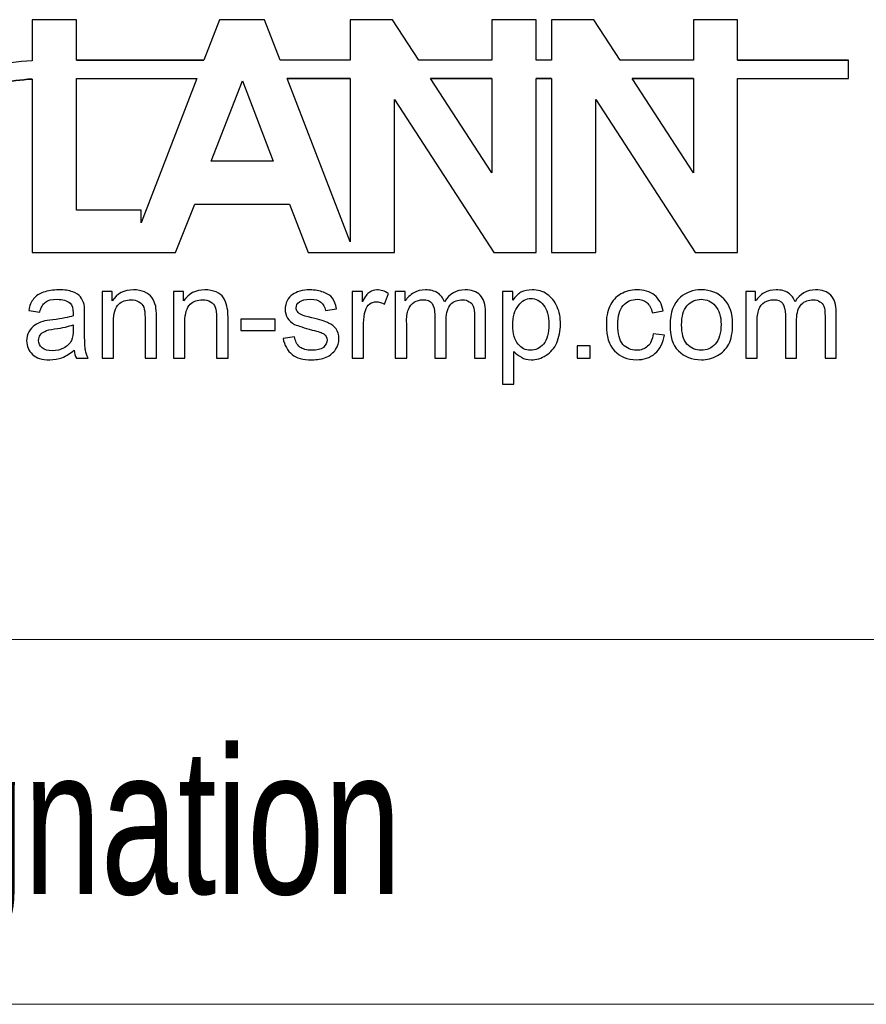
# Model space of a CAD drawing. Header units: millimetres. Extents: x 0 to 420, y 0 to 297.
# Tile 6 of 10: x 240 to 263, y 36 to 63. Entities that reach past the tile are written whole.
import ezdxf

# ---------------------------------------------------------------- set-up
doc = ezdxf.new("R2010")
doc.units = ezdxf.units.MM
doc.layers.add('SLD-0', color=179, linetype='Continuous')
doc.styles.add('SLDTEXTSTYLE2', font='TXT', dxfattribs={"width": 0.710611})

# ---------------------------------------------------------------- blocks, each defined once
blk = doc.blocks.new('Bloc3_1')
at = {"layer": 'SLD-0'}
for p, q in [((-168.449, 53), (-169.667, 53)), ((-169.667, 53), (-169.667, 51.874)), ((-169.667, 53), (-169.667, 51.874)), ((-168.449, 53), (-169.667, 53)), ((-168.449, 51.886), (-168.449, 53)), ((-168.449, 51.886), (-168.449, 53)), ((-164.525, 53), (-164.954, 51.886)), ((-164.525, 53), (-164.954, 51.886)), ((-163.285, 53), (-164.525, 53)), ((-163.285, 53), (-164.525, 53)), ((-162.856, 51.886), (-163.285, 53)), ((-162.856, 51.886), (-163.285, 53)), ((-159.778, 53), (-160.939, 53)), ((-160.939, 53), (-160.939, 51.886)), ((-160.939, 53), (-160.939, 51.886)), ((-159.778, 53), (-160.939, 53)), ((-159.053, 51.886), (-159.778, 53)), ((-159.053, 51.886), (-159.778, 53)), ((-155.831, 53), (-157.049, 53)), ((-157.049, 53), (-157.049, 51.886)), ((-157.049, 53), (-157.049, 51.886)), ((-155.831, 53), (-157.049, 53)), ((-155.831, 51.886), (-155.831, 53)), ((-155.831, 51.886), (-155.831, 53)), ((-154.253, 53), (-155.414, 53)), ((-155.414, 53), (-155.414, 51.886)), ((-155.414, 53), (-155.414, 51.886)), ((-154.253, 53), (-155.414, 53)), ((-153.525, 51.886), (-154.253, 53)), ((-153.525, 51.886), (-154.253, 53)), ((-150.306, 53), (-151.513, 53)), ((-151.513, 53), (-151.513, 51.886)), ((-151.513, 53), (-151.513, 51.886)), ((-150.306, 53), (-151.513, 53)), ((-150.306, 51.886), (-150.306, 53)), ((-150.306, 51.886), (-150.306, 53)), ((-164.954, 51.886), (-168.449, 51.886)), ((-168.449, 51.886), (-164.954, 51.886)), ((-160.939, 51.886), (-162.856, 51.886)), ((-160.939, 51.886), (-162.856, 51.886)), ((-157.049, 51.886), (-159.053, 51.886)), ((-157.049, 51.886), (-159.053, 51.886)), ((-155.414, 51.886), (-155.831, 51.886)), ((-155.414, 51.886), (-155.831, 51.886)), ((-151.513, 51.886), (-153.525, 51.886)), ((-151.513, 51.886), (-153.525, 51.886)), ((-147.262, 51.886), (-150.306, 51.886)), ((-150.306, 51.886), (-147.262, 51.886)), ((-147.262, 51.386), (-147.262, 51.886)), ((-147.262, 51.386), (-147.262, 51.886)), ((-169.667, 51.373), (-169.667, 46.618)), ((-169.667, 51.373), (-169.667, 46.618)), ((-168.449, 47.779), (-168.449, 51.386)), ((-168.449, 51.386), (-165.146, 51.386)), ((-168.449, 51.386), (-165.146, 51.386)), ((-168.449, 47.779), (-168.449, 51.386)), ((-165.146, 51.386), (-166.668, 47.43)), ((-165.146, 51.386), (-166.668, 47.43)), ((-164.751, 49.121), (-163.894, 51.32)), ((-164.751, 49.121), (-163.894, 51.32)), ((-163.894, 51.32), (-163.048, 49.121)), ((-163.894, 51.32), (-163.048, 49.121)), ((-160.939, 46.911), (-162.663, 51.386)), ((-162.663, 51.386), (-160.939, 51.386)), ((-160.939, 51.386), (-162.663, 51.386)), ((-160.939, 46.911), (-162.663, 51.386)), ((-160.939, 51.386), (-160.939, 46.911)), ((-160.939, 51.386), (-160.939, 46.911)), ((-157.049, 48.805), (-158.728, 51.386)), ((-158.728, 51.386), (-157.049, 51.386)), ((-157.049, 51.386), (-158.728, 51.386)), ((-157.049, 48.805), (-158.728, 51.386)), ((-157.049, 51.386), (-157.049, 48.805)), ((-157.049, 51.386), (-157.049, 48.805)), ((-155.831, 46.618), (-155.831, 51.386)), ((-155.831, 51.386), (-155.414, 51.386)), ((-155.414, 51.386), (-155.831, 51.386)), ((-155.831, 46.618), (-155.831, 51.386)), ((-155.414, 51.386), (-155.414, 46.618)), ((-155.414, 51.386), (-155.414, 46.618)), ((-151.513, 48.805), (-153.198, 51.386)), ((-153.198, 51.386), (-151.513, 51.386)), ((-151.513, 51.386), (-153.198, 51.386)), ((-151.513, 48.805), (-153.198, 51.386)), ((-151.513, 51.386), (-151.513, 48.805)), ((-151.513, 51.386), (-151.513, 48.805)), ((-150.306, 46.618), (-150.306, 51.386)), ((-150.306, 51.386), (-147.262, 51.386)), ((-150.306, 51.386), (-147.262, 51.386)), ((-150.306, 46.618), (-150.306, 51.386)), ((-159.721, 46.618), (-159.721, 50.812)), ((-159.721, 50.812), (-156.993, 46.618)), ((-159.721, 50.812), (-156.993, 46.618)), ((-159.721, 46.618), (-159.721, 50.812)), ((-154.196, 46.618), (-154.196, 50.812)), ((-154.196, 50.812), (-151.468, 46.618)), ((-154.196, 50.812), (-151.468, 46.618)), ((-154.196, 46.618), (-154.196, 50.812)), ((-163.048, 49.121), (-164.751, 49.121)), ((-163.048, 49.121), (-164.751, 49.121)), ((-165.732, 46.618), (-165.202, 47.937)), ((-165.732, 46.618), (-165.202, 47.937)), ((-165.202, 47.937), (-162.597, 47.937)), ((-165.202, 47.937), (-162.597, 47.937)), ((-162.597, 47.937), (-162.09, 46.618)), ((-162.597, 47.937), (-162.09, 46.618)), ((-166.668, 47.779), (-168.449, 47.779)), ((-166.668, 47.779), (-168.449, 47.779)), ((-166.668, 47.43), (-166.668, 47.779)), ((-166.668, 47.43), (-166.668, 47.779)), ((-169.667, 46.618), (-165.732, 46.618)), ((-169.667, 46.618), (-165.732, 46.618)), ((-162.09, 46.618), (-159.721, 46.618)), ((-162.09, 46.618), (-159.721, 46.618)), ((-156.993, 46.618), (-155.831, 46.618)), ((-156.993, 46.618), (-155.831, 46.618)), ((-155.414, 46.618), (-154.196, 46.618)), ((-155.414, 46.618), (-154.196, 46.618)), ((-151.468, 46.618), (-150.306, 46.618)), ((-151.468, 46.618), (-150.306, 46.618)), ((-167.468, 45.547), (-167.739, 45.547)), ((-167.739, 45.547), (-167.739, 43.72)), ((-167.739, 45.547), (-167.739, 43.72)), ((-167.468, 45.547), (-167.739, 45.547)), ((-167.468, 45.287), (-167.468, 45.547)), ((-167.468, 45.287), (-167.468, 45.547)), ((-165.506, 45.547), (-165.788, 45.547)), ((-165.788, 45.547), (-165.788, 43.72)), ((-165.788, 45.547), (-165.788, 43.72)), ((-165.506, 45.547), (-165.788, 45.547)), ((-165.506, 45.287), (-165.506, 45.547)), ((-165.506, 45.287), (-165.506, 45.547)), ((-160.601, 45.547), (-160.883, 45.547)), ((-160.883, 45.547), (-160.883, 43.72)), ((-160.601, 45.547), (-160.883, 45.547)), ((-160.883, 45.547), (-160.883, 43.72)), ((-160.601, 45.265), (-160.601, 45.547)), ((-160.601, 45.265), (-160.601, 45.547)), ((-159.992, 45.197), (-159.88, 45.49)), ((-159.992, 45.197), (-159.88, 45.49)), ((-159.429, 45.547), (-159.699, 45.547)), ((-159.699, 45.547), (-159.699, 43.72)), ((-159.699, 45.547), (-159.699, 43.72)), ((-159.429, 45.547), (-159.699, 45.547)), ((-159.429, 45.287), (-159.429, 45.547)), ((-159.429, 45.287), (-159.429, 45.547)), ((-156.474, 45.547), (-156.756, 45.547)), ((-156.756, 45.547), (-156.756, 43.009)), ((-156.756, 45.547), (-156.756, 43.009)), ((-156.474, 45.547), (-156.756, 45.547)), ((-156.474, 45.31), (-156.474, 45.547)), ((-156.474, 45.31), (-156.474, 45.547)), ((-149.81, 45.547), (-150.081, 45.547)), ((-150.081, 45.547), (-150.081, 43.72)), ((-150.081, 45.547), (-150.081, 43.72)), ((-149.81, 45.547), (-150.081, 45.547)), ((-149.81, 45.287), (-149.81, 45.547)), ((-149.81, 45.287), (-149.81, 45.547)), ((-169.757, 45.028), (-169.453, 44.983)), ((-169.757, 45.028), (-169.453, 44.983)), ((-168.224, 44.487), (-168.224, 44.904)), ((-168.224, 44.487), (-168.224, 44.904)), ((-166.566, 44.825), (-166.566, 43.72)), ((-166.566, 44.825), (-166.566, 43.72)), ((-166.25, 43.72), (-166.25, 44.836)), ((-166.25, 43.72), (-166.25, 44.836)), ((-164.604, 44.825), (-164.604, 43.72)), ((-164.604, 44.825), (-164.604, 43.72)), ((-164.288, 43.72), (-164.288, 44.836)), ((-164.288, 43.72), (-164.288, 44.836)), ((-161.616, 45.028), (-161.312, 45.073)), ((-161.616, 45.028), (-161.312, 45.073)), ((-158.617, 44.904), (-158.617, 43.72)), ((-158.617, 44.904), (-158.617, 43.72)), ((-157.523, 44.87), (-157.523, 43.72)), ((-157.523, 44.87), (-157.523, 43.72)), ((-157.218, 43.72), (-157.218, 44.972)), ((-157.218, 43.72), (-157.218, 44.972)), ((-152.64, 44.96), (-152.347, 45.017)), ((-152.64, 44.96), (-152.347, 45.017)), ((-148.987, 44.904), (-148.987, 43.72)), ((-148.987, 44.904), (-148.987, 43.72)), ((-147.904, 44.87), (-147.904, 43.72)), ((-147.904, 44.87), (-147.904, 43.72)), ((-147.6, 43.72), (-147.6, 44.972)), ((-147.6, 43.72), (-147.6, 44.972)), ((-168.539, 44.633), (-168.539, 44.52)), ((-168.539, 44.633), (-168.539, 44.52)), ((-167.434, 43.72), (-167.434, 44.712)), ((-167.434, 43.72), (-167.434, 44.712)), ((-165.472, 43.72), (-165.472, 44.712)), ((-165.472, 43.72), (-165.472, 44.712)), ((-162.992, 44.791), (-163.939, 44.791)), ((-163.939, 44.791), (-163.939, 44.475)), ((-162.992, 44.791), (-163.939, 44.791)), ((-163.939, 44.791), (-163.939, 44.475)), ((-162.992, 44.475), (-162.992, 44.791)), ((-162.992, 44.475), (-162.992, 44.791)), ((-160.567, 43.72), (-160.567, 44.678)), ((-160.567, 43.72), (-160.567, 44.678)), ((-159.383, 43.72), (-159.383, 44.667)), ((-159.383, 43.72), (-159.383, 44.667)), ((-158.301, 43.72), (-158.301, 44.78)), ((-158.301, 43.72), (-158.301, 44.78)), ((-149.765, 43.72), (-149.765, 44.667)), ((-149.765, 43.72), (-149.765, 44.667)), ((-148.683, 43.72), (-148.683, 44.78)), ((-148.683, 43.72), (-148.683, 44.78)), ((-163.939, 44.475), (-162.992, 44.475)), ((-163.939, 44.475), (-162.992, 44.475)), ((-162.462, 44.306), (-162.777, 44.261)), ((-162.462, 44.306), (-162.777, 44.261)), ((-152.313, 44.351), (-152.618, 44.385)), ((-152.313, 44.351), (-152.618, 44.385)), ((-154.704, 44.058), (-154.704, 43.72)), ((-154.354, 44.058), (-154.704, 44.058)), ((-154.354, 44.058), (-154.704, 44.058)), ((-154.704, 44.058), (-154.704, 43.72)), ((-154.354, 43.72), (-154.354, 44.058)), ((-154.354, 43.72), (-154.354, 44.058)), ((-156.44, 43.009), (-156.44, 43.9)), ((-156.44, 43.009), (-156.44, 43.9)), ((-168.449, 43.72), (-168.122, 43.72)), ((-168.449, 43.72), (-168.122, 43.72)), ((-167.739, 43.72), (-167.434, 43.72)), ((-167.739, 43.72), (-167.434, 43.72)), ((-166.566, 43.72), (-166.25, 43.72)), ((-166.566, 43.72), (-166.25, 43.72)), ((-165.788, 43.72), (-165.472, 43.72)), ((-165.788, 43.72), (-165.472, 43.72)), ((-164.604, 43.72), (-164.288, 43.72)), ((-164.604, 43.72), (-164.288, 43.72)), ((-160.883, 43.72), (-160.567, 43.72)), ((-160.883, 43.72), (-160.567, 43.72)), ((-159.699, 43.72), (-159.383, 43.72)), ((-159.699, 43.72), (-159.383, 43.72)), ((-158.617, 43.72), (-158.301, 43.72)), ((-158.617, 43.72), (-158.301, 43.72)), ((-157.523, 43.72), (-157.218, 43.72)), ((-157.523, 43.72), (-157.218, 43.72)), ((-154.704, 43.72), (-154.354, 43.72)), ((-154.704, 43.72), (-154.354, 43.72)), ((-150.081, 43.72), (-149.765, 43.72)), ((-150.081, 43.72), (-149.765, 43.72)), ((-148.987, 43.72), (-148.683, 43.72)), ((-148.987, 43.72), (-148.683, 43.72)), ((-147.904, 43.72), (-147.6, 43.72)), ((-147.904, 43.72), (-147.6, 43.72)), ((-156.756, 43.009), (-156.44, 43.009)), ((-156.756, 43.009), (-156.44, 43.009))]:
    blk.add_line(p, q, dxfattribs=at)
at = {"layer": 'SLD-0', "lineweight": 15}
for p, q in [((0, 36), (-190, 36)), ((0, 26), (-190, 26))]:
    blk.add_line(p, q, dxfattribs=at)
at = {"layer": 'SLD-0'}
for points in [[(-169.667, 51.874), (-170.055, 51.849), (-170.447, 51.796), (-170.841, 51.716)], [(-169.667, 51.874), (-170.055, 51.849), (-170.447, 51.796), (-170.841, 51.716)], [(-170.558, 51.262), (-170.258, 51.315), (-169.961, 51.353), (-169.667, 51.373)], [(-169.667, 51.373), (-169.961, 51.353), (-170.258, 51.315), (-170.558, 51.262)], [(-169.351, 45.524), (-169.464, 45.49), (-169.565, 45.423), (-169.622, 45.344)], [(-169.351, 45.524), (-169.464, 45.49), (-169.565, 45.423), (-169.622, 45.344)], [(-168.336, 45.4), (-168.382, 45.456), (-168.449, 45.501), (-168.551, 45.535)], [(-168.336, 45.4), (-168.382, 45.456), (-168.449, 45.501), (-168.551, 45.535)], [(-168.235, 45.186), (-168.258, 45.265), (-168.291, 45.344), (-168.336, 45.4)], [(-168.235, 45.186), (-168.258, 45.265), (-168.291, 45.344), (-168.336, 45.4)], [(-166.374, 45.377), (-166.42, 45.445), (-166.487, 45.49), (-166.577, 45.535)], [(-166.374, 45.377), (-166.42, 45.445), (-166.487, 45.49), (-166.577, 45.535)], [(-166.273, 45.141), (-166.296, 45.231), (-166.329, 45.31), (-166.374, 45.377)], [(-166.273, 45.141), (-166.296, 45.231), (-166.329, 45.31), (-166.374, 45.377)], [(-164.412, 45.377), (-164.458, 45.445), (-164.525, 45.49), (-164.615, 45.535)], [(-164.412, 45.377), (-164.458, 45.445), (-164.525, 45.49), (-164.615, 45.535)], [(-164.322, 45.141), (-164.333, 45.231), (-164.367, 45.31), (-164.412, 45.377)], [(-164.322, 45.141), (-164.333, 45.231), (-164.367, 45.31), (-164.412, 45.377)], [(-162.518, 45.468), (-162.574, 45.423), (-162.631, 45.366), (-162.665, 45.287)], [(-162.518, 45.468), (-162.574, 45.423), (-162.631, 45.366), (-162.665, 45.287)], [(-162.315, 45.558), (-162.405, 45.524), (-162.462, 45.501), (-162.518, 45.468)], [(-162.315, 45.558), (-162.405, 45.524), (-162.462, 45.501), (-162.518, 45.468)], [(-161.424, 45.366), (-161.469, 45.434), (-161.56, 45.49), (-161.672, 45.524)], [(-161.424, 45.366), (-161.469, 45.434), (-161.56, 45.49), (-161.672, 45.524)], [(-161.312, 45.073), (-161.334, 45.197), (-161.368, 45.287), (-161.424, 45.366)], [(-161.312, 45.073), (-161.334, 45.197), (-161.368, 45.287), (-161.424, 45.366)], [(-160.398, 45.524), (-160.466, 45.49), (-160.533, 45.4), (-160.601, 45.265)], [(-160.398, 45.524), (-160.466, 45.49), (-160.533, 45.4), (-160.601, 45.265)], [(-159.192, 45.513), (-159.293, 45.456), (-159.361, 45.377), (-159.429, 45.287)], [(-159.192, 45.513), (-159.293, 45.456), (-159.361, 45.377), (-159.429, 45.287)], [(-158.346, 45.265), (-158.391, 45.366), (-158.447, 45.445), (-158.526, 45.501)], [(-158.346, 45.265), (-158.391, 45.366), (-158.447, 45.445), (-158.526, 45.501)], [(-157.218, 44.972), (-157.218, 45.186), (-157.275, 45.344), (-157.365, 45.445)], [(-157.218, 44.972), (-157.218, 45.186), (-157.275, 45.344), (-157.365, 45.445)], [(-156.249, 45.524), (-156.327, 45.479), (-156.407, 45.411), (-156.474, 45.31)], [(-156.249, 45.524), (-156.327, 45.479), (-156.407, 45.411), (-156.474, 45.31)], [(-155.257, 45.129), (-155.324, 45.276), (-155.414, 45.389), (-155.527, 45.468)], [(-155.257, 45.129), (-155.324, 45.276), (-155.414, 45.389), (-155.527, 45.468)], [(-153.509, 45.479), (-153.644, 45.4), (-153.746, 45.298), (-153.813, 45.141)], [(-153.509, 45.479), (-153.644, 45.4), (-153.746, 45.298), (-153.813, 45.141)], [(-151.874, 45.389), (-152.065, 45.22), (-152.155, 44.972), (-152.155, 44.633)], [(-151.874, 45.389), (-152.065, 45.22), (-152.155, 44.972), (-152.155, 44.633)], [(-149.573, 45.513), (-149.675, 45.456), (-149.742, 45.377), (-149.81, 45.287)], [(-149.573, 45.513), (-149.675, 45.456), (-149.742, 45.377), (-149.81, 45.287)], [(-148.727, 45.265), (-148.762, 45.366), (-148.829, 45.445), (-148.908, 45.501)], [(-148.727, 45.265), (-148.762, 45.366), (-148.829, 45.445), (-148.908, 45.501)], [(-169.622, 45.344), (-169.689, 45.265), (-169.735, 45.163), (-169.757, 45.028)], [(-169.622, 45.344), (-169.689, 45.265), (-169.735, 45.163), (-169.757, 45.028)], [(-169.453, 44.983), (-169.419, 45.118), (-169.374, 45.197), (-169.295, 45.253)], [(-169.453, 44.983), (-169.419, 45.118), (-169.374, 45.197), (-169.295, 45.253)], [(-168.224, 44.904), (-168.224, 45.028), (-168.224, 45.129), (-168.235, 45.186)], [(-168.224, 44.904), (-168.224, 45.028), (-168.224, 45.129), (-168.235, 45.186)], [(-167.434, 44.712), (-167.434, 44.949), (-167.378, 45.107), (-167.288, 45.197)], [(-167.434, 44.712), (-167.434, 44.949), (-167.378, 45.107), (-167.288, 45.197)], [(-166.735, 45.265), (-166.668, 45.231), (-166.634, 45.174), (-166.6, 45.118)], [(-166.735, 45.265), (-166.668, 45.231), (-166.634, 45.174), (-166.6, 45.118)], [(-166.6, 45.118), (-166.577, 45.05), (-166.566, 44.96), (-166.566, 44.825)], [(-166.6, 45.118), (-166.577, 45.05), (-166.566, 44.96), (-166.566, 44.825)], [(-166.25, 44.836), (-166.25, 44.983), (-166.262, 45.084), (-166.273, 45.141)], [(-166.25, 44.836), (-166.25, 44.983), (-166.262, 45.084), (-166.273, 45.141)], [(-165.472, 44.712), (-165.472, 44.949), (-165.416, 45.107), (-165.326, 45.197)], [(-165.472, 44.712), (-165.472, 44.949), (-165.416, 45.107), (-165.326, 45.197)], [(-165.326, 45.197), (-165.235, 45.276), (-165.123, 45.321), (-164.987, 45.321)], [(-165.326, 45.197), (-165.235, 45.276), (-165.123, 45.321), (-164.987, 45.321)], [(-164.987, 45.321), (-164.897, 45.321), (-164.83, 45.298), (-164.773, 45.265)], [(-164.987, 45.321), (-164.897, 45.321), (-164.83, 45.298), (-164.773, 45.265)], [(-164.773, 45.265), (-164.706, 45.231), (-164.661, 45.174), (-164.638, 45.118)], [(-164.773, 45.265), (-164.706, 45.231), (-164.661, 45.174), (-164.638, 45.118)], [(-164.638, 45.118), (-164.615, 45.05), (-164.604, 44.96), (-164.604, 44.825)], [(-164.638, 45.118), (-164.615, 45.05), (-164.604, 44.96), (-164.604, 44.825)], [(-164.288, 44.836), (-164.288, 44.983), (-164.3, 45.084), (-164.322, 45.141)], [(-164.288, 44.836), (-164.288, 44.983), (-164.3, 45.084), (-164.322, 45.141)], [(-161.74, 45.253), (-161.672, 45.197), (-161.638, 45.129), (-161.616, 45.028)], [(-161.74, 45.253), (-161.672, 45.197), (-161.638, 45.129), (-161.616, 45.028)], [(-160.511, 45.028), (-160.5, 45.107), (-160.455, 45.163), (-160.398, 45.208)], [(-160.511, 45.028), (-160.5, 45.107), (-160.455, 45.163), (-160.398, 45.208)], [(-158.684, 45.22), (-158.639, 45.141), (-158.617, 45.05), (-158.617, 44.904)], [(-158.684, 45.22), (-158.639, 45.141), (-158.617, 45.05), (-158.617, 44.904)], [(-158.301, 44.78), (-158.301, 44.972), (-158.256, 45.107), (-158.177, 45.197)], [(-158.301, 44.78), (-158.301, 44.972), (-158.256, 45.107), (-158.177, 45.197)], [(-157.67, 45.265), (-157.613, 45.242), (-157.579, 45.197), (-157.557, 45.141)], [(-157.67, 45.265), (-157.613, 45.242), (-157.579, 45.197), (-157.557, 45.141)], [(-157.557, 45.141), (-157.534, 45.084), (-157.523, 44.994), (-157.523, 44.87)], [(-157.557, 45.141), (-157.534, 45.084), (-157.523, 44.994), (-157.523, 44.87)], [(-156.316, 45.163), (-156.226, 45.287), (-156.102, 45.355), (-155.978, 45.355)], [(-156.316, 45.163), (-156.226, 45.287), (-156.102, 45.355), (-155.978, 45.355)], [(-155.978, 45.355), (-155.843, 45.355), (-155.719, 45.287), (-155.629, 45.174)], [(-155.978, 45.355), (-155.843, 45.355), (-155.719, 45.287), (-155.629, 45.174)], [(-153.813, 45.141), (-153.881, 44.994), (-153.914, 44.825), (-153.903, 44.622)], [(-153.813, 45.141), (-153.881, 44.994), (-153.914, 44.825), (-153.903, 44.622)], [(-153.588, 44.633), (-153.599, 44.87), (-153.542, 45.05), (-153.441, 45.163)], [(-153.588, 44.633), (-153.599, 44.87), (-153.542, 45.05), (-153.441, 45.163)], [(-152.798, 45.242), (-152.719, 45.186), (-152.674, 45.084), (-152.64, 44.96)], [(-152.798, 45.242), (-152.719, 45.186), (-152.674, 45.084), (-152.64, 44.96)], [(-151.693, 45.152), (-151.581, 45.276), (-151.456, 45.332), (-151.299, 45.332)], [(-151.693, 45.152), (-151.581, 45.276), (-151.456, 45.332), (-151.299, 45.332)], [(-151.299, 45.332), (-151.152, 45.332), (-151.028, 45.276), (-150.915, 45.152)], [(-151.299, 45.332), (-151.152, 45.332), (-151.028, 45.276), (-150.915, 45.152)], [(-149.72, 45.05), (-149.686, 45.141), (-149.63, 45.208), (-149.562, 45.253)], [(-149.72, 45.05), (-149.686, 45.141), (-149.63, 45.208), (-149.562, 45.253)], [(-149.066, 45.22), (-149.021, 45.141), (-148.998, 45.05), (-148.987, 44.904)], [(-149.066, 45.22), (-149.021, 45.141), (-148.998, 45.05), (-148.987, 44.904)], [(-148.683, 44.78), (-148.683, 44.972), (-148.637, 45.107), (-148.547, 45.197)], [(-148.683, 44.78), (-148.683, 44.972), (-148.637, 45.107), (-148.547, 45.197)], [(-148.547, 45.197), (-148.468, 45.276), (-148.355, 45.321), (-148.231, 45.321)], [(-148.547, 45.197), (-148.468, 45.276), (-148.355, 45.321), (-148.231, 45.321)], [(-148.231, 45.321), (-148.152, 45.321), (-148.096, 45.31), (-148.051, 45.265)], [(-148.231, 45.321), (-148.152, 45.321), (-148.096, 45.31), (-148.051, 45.265)], [(-148.051, 45.265), (-147.995, 45.242), (-147.961, 45.197), (-147.938, 45.141)], [(-148.051, 45.265), (-147.995, 45.242), (-147.961, 45.197), (-147.938, 45.141)], [(-147.938, 45.141), (-147.916, 45.084), (-147.904, 44.994), (-147.904, 44.87)], [(-147.938, 45.141), (-147.916, 45.084), (-147.904, 44.994), (-147.904, 44.87)], [(-168.539, 44.881), (-168.652, 44.836), (-168.844, 44.802), (-169.092, 44.768)], [(-168.539, 44.881), (-168.652, 44.836), (-168.844, 44.802), (-169.092, 44.768)], [(-162.259, 44.904), (-162.315, 44.926), (-162.36, 44.96), (-162.383, 44.994)], [(-162.259, 44.904), (-162.315, 44.926), (-162.36, 44.96), (-162.383, 44.994)], [(-161.988, 44.825), (-162.135, 44.859), (-162.236, 44.893), (-162.259, 44.904)], [(-161.988, 44.825), (-162.135, 44.859), (-162.236, 44.893), (-162.259, 44.904)], [(-161.526, 44.678), (-161.616, 44.723), (-161.763, 44.768), (-161.988, 44.825)], [(-161.526, 44.678), (-161.616, 44.723), (-161.763, 44.768), (-161.988, 44.825)], [(-160.567, 44.678), (-160.567, 44.802), (-160.556, 44.926), (-160.511, 45.028)], [(-160.567, 44.678), (-160.567, 44.802), (-160.556, 44.926), (-160.511, 45.028)], [(-149.765, 44.667), (-149.776, 44.836), (-149.754, 44.96), (-149.72, 45.05)], [(-149.765, 44.667), (-149.776, 44.836), (-149.754, 44.96), (-149.72, 45.05)], [(-169.588, 44.622), (-169.656, 44.577), (-169.712, 44.52), (-169.757, 44.442)], [(-169.588, 44.622), (-169.656, 44.577), (-169.712, 44.52), (-169.757, 44.442)], [(-169.374, 44.723), (-169.453, 44.701), (-169.532, 44.667), (-169.588, 44.622)], [(-169.374, 44.723), (-169.453, 44.701), (-169.532, 44.667), (-169.588, 44.622)], [(-169.092, 44.768), (-169.216, 44.757), (-169.306, 44.746), (-169.374, 44.723)], [(-169.092, 44.768), (-169.216, 44.757), (-169.306, 44.746), (-169.374, 44.723)], [(-169.047, 44.52), (-168.821, 44.554), (-168.652, 44.588), (-168.539, 44.633)], [(-169.047, 44.52), (-168.821, 44.554), (-168.652, 44.588), (-168.539, 44.633)], [(-162.653, 44.814), (-162.608, 44.746), (-162.541, 44.69), (-162.462, 44.644)], [(-162.653, 44.814), (-162.608, 44.746), (-162.541, 44.69), (-162.462, 44.644)], [(-162.462, 44.644), (-162.36, 44.599), (-162.202, 44.554), (-161.977, 44.487)], [(-162.462, 44.644), (-162.36, 44.599), (-162.202, 44.554), (-161.977, 44.487)], [(-161.323, 44.52), (-161.368, 44.588), (-161.447, 44.644), (-161.526, 44.678)], [(-161.323, 44.52), (-161.368, 44.588), (-161.447, 44.644), (-161.526, 44.678)], [(-153.903, 44.622), (-153.914, 44.317), (-153.836, 44.081), (-153.678, 43.923)], [(-153.903, 44.622), (-153.914, 44.317), (-153.836, 44.081), (-153.678, 43.923)], [(-153.452, 44.092), (-153.542, 44.205), (-153.599, 44.385), (-153.588, 44.633)], [(-153.452, 44.092), (-153.542, 44.205), (-153.599, 44.385), (-153.588, 44.633)], [(-169.441, 44.351), (-169.408, 44.396), (-169.374, 44.43), (-169.317, 44.453)], [(-169.441, 44.351), (-169.408, 44.396), (-169.374, 44.43), (-169.317, 44.453)], [(-169.317, 44.453), (-169.261, 44.487), (-169.171, 44.498), (-169.047, 44.52)], [(-169.317, 44.453), (-169.261, 44.487), (-169.171, 44.498), (-169.047, 44.52)], [(-168.539, 44.52), (-168.539, 44.385), (-168.551, 44.284), (-168.584, 44.205)], [(-168.539, 44.52), (-168.539, 44.385), (-168.551, 44.284), (-168.584, 44.205)], [(-168.201, 43.934), (-168.212, 44.013), (-168.224, 44.193), (-168.224, 44.487)], [(-168.201, 43.934), (-168.212, 44.013), (-168.224, 44.193), (-168.224, 44.487)], [(-162.315, 44.024), (-162.405, 44.092), (-162.439, 44.193), (-162.462, 44.306)], [(-162.315, 44.024), (-162.405, 44.092), (-162.439, 44.193), (-162.462, 44.306)], [(-152.618, 44.385), (-152.64, 44.227), (-152.686, 44.114), (-152.775, 44.047)], [(-152.618, 44.385), (-152.64, 44.227), (-152.686, 44.114), (-152.775, 44.047)], [(-152.573, 43.844), (-152.426, 43.968), (-152.347, 44.137), (-152.313, 44.351)], [(-152.573, 43.844), (-152.426, 43.968), (-152.347, 44.137), (-152.313, 44.351)], [(-168.584, 44.205), (-168.63, 44.114), (-168.697, 44.047), (-168.799, 43.991)], [(-168.584, 44.205), (-168.63, 44.114), (-168.697, 44.047), (-168.799, 43.991)], [(-162.777, 44.261), (-162.744, 44.069), (-162.653, 43.923), (-162.529, 43.821)], [(-162.777, 44.261), (-162.744, 44.069), (-162.653, 43.923), (-162.529, 43.821)], [(-155.561, 43.799), (-155.425, 43.878), (-155.335, 43.991), (-155.268, 44.137)], [(-155.561, 43.799), (-155.425, 43.878), (-155.335, 43.991), (-155.268, 44.137)], [(-150.859, 43.788), (-150.724, 43.855), (-150.622, 43.968), (-150.543, 44.103)], [(-150.859, 43.788), (-150.724, 43.855), (-150.622, 43.968), (-150.543, 44.103)], [(-168.844, 43.731), (-168.731, 43.776), (-168.63, 43.844), (-168.506, 43.934)], [(-168.844, 43.731), (-168.731, 43.776), (-168.63, 43.844), (-168.506, 43.934)], [(-168.506, 43.934), (-168.506, 43.855), (-168.483, 43.776), (-168.449, 43.72)], [(-168.506, 43.934), (-168.506, 43.855), (-168.483, 43.776), (-168.449, 43.72)], [(-168.122, 43.72), (-168.167, 43.788), (-168.19, 43.866), (-168.201, 43.934)], [(-168.122, 43.72), (-168.167, 43.788), (-168.19, 43.866), (-168.201, 43.934)], [(-161.594, 43.742), (-161.481, 43.799), (-161.402, 43.866), (-161.334, 43.957)], [(-161.594, 43.742), (-161.481, 43.799), (-161.402, 43.866), (-161.334, 43.957)], [(-156.44, 43.9), (-156.395, 43.844), (-156.327, 43.788), (-156.237, 43.742)], [(-156.44, 43.9), (-156.395, 43.844), (-156.327, 43.788), (-156.237, 43.742)]]:
    blk.add_open_spline(points, degree=3, dxfattribs=at)
for points, knots in [([(-168.551, 45.535), (-168.652, 45.58), (-168.776, 45.592), (-168.934, 45.592), (-169.092, 45.592), (-169.227, 45.569), (-169.351, 45.524)], [25, 25, 25, 25, 26, 26, 26, 27, 27, 27, 27]), ([(-168.551, 45.535), (-168.652, 45.58), (-168.776, 45.592), (-168.934, 45.592), (-169.092, 45.592), (-169.227, 45.569), (-169.351, 45.524)], [25, 25, 25, 25, 26, 26, 26, 27, 27, 27, 27]), ([(-166.577, 45.535), (-166.668, 45.569), (-166.769, 45.592), (-166.882, 45.592), (-167.141, 45.592), (-167.333, 45.49), (-167.468, 45.287)], [10, 10, 10, 10, 11, 11, 11, 12, 12, 12, 12]), ([(-166.577, 45.535), (-166.668, 45.569), (-166.769, 45.592), (-166.882, 45.592), (-167.141, 45.592), (-167.333, 45.49), (-167.468, 45.287)], [10, 10, 10, 10, 11, 11, 11, 12, 12, 12, 12]), ([(-164.615, 45.535), (-164.717, 45.569), (-164.807, 45.592), (-164.92, 45.592), (-165.179, 45.592), (-165.371, 45.49), (-165.506, 45.287)], [9, 9, 9, 9, 10, 10, 10, 11, 11, 11, 11]), ([(-164.615, 45.535), (-164.717, 45.569), (-164.807, 45.592), (-164.92, 45.592), (-165.179, 45.592), (-165.371, 45.49), (-165.506, 45.287)], [9, 9, 9, 9, 10, 10, 10, 11, 11, 11, 11]), ([(-161.672, 45.524), (-161.774, 45.569), (-161.898, 45.592), (-162.044, 45.592), (-162.135, 45.592), (-162.236, 45.58), (-162.315, 45.558)], [31, 31, 31, 31, 32, 32, 32, 33, 33, 33, 33]), ([(-161.672, 45.524), (-161.774, 45.569), (-161.898, 45.592), (-162.044, 45.592), (-162.135, 45.592), (-162.236, 45.58), (-162.315, 45.558)], [31, 31, 31, 31, 32, 32, 32, 33, 33, 33, 33]), ([(-159.88, 45.49), (-159.992, 45.558), (-160.094, 45.592), (-160.207, 45.592), (-160.274, 45.592), (-160.342, 45.569), (-160.398, 45.524)], [0, 0, 0, 0, 1, 1, 1, 2, 2, 2, 2]), ([(-159.88, 45.49), (-159.992, 45.558), (-160.094, 45.592), (-160.207, 45.592), (-160.274, 45.592), (-160.342, 45.569), (-160.398, 45.524)], [0, 0, 0, 0, 1, 1, 1, 2, 2, 2, 2]), ([(-158.526, 45.501), (-158.628, 45.569), (-158.741, 45.592), (-158.865, 45.592), (-158.989, 45.592), (-159.101, 45.569), (-159.192, 45.513)], [8, 8, 8, 8, 9, 9, 9, 10, 10, 10, 10]), ([(-158.526, 45.501), (-158.628, 45.569), (-158.741, 45.592), (-158.865, 45.592), (-158.989, 45.592), (-159.101, 45.569), (-159.192, 45.513)], [8, 8, 8, 8, 9, 9, 9, 10, 10, 10, 10]), ([(-157.365, 45.445), (-157.466, 45.547), (-157.613, 45.592), (-157.782, 45.592), (-158.019, 45.592), (-158.21, 45.49), (-158.346, 45.265)], [5, 5, 5, 5, 6, 6, 6, 7, 7, 7, 7]), ([(-157.365, 45.445), (-157.466, 45.547), (-157.613, 45.592), (-157.782, 45.592), (-158.019, 45.592), (-158.21, 45.49), (-158.346, 45.265)], [5, 5, 5, 5, 6, 6, 6, 7, 7, 7, 7]), ([(-155.527, 45.468), (-155.651, 45.558), (-155.786, 45.592), (-155.944, 45.592), (-156.057, 45.592), (-156.159, 45.569), (-156.249, 45.524)], [0, 0, 0, 0, 1, 1, 1, 2, 2, 2, 2]), ([(-155.527, 45.468), (-155.651, 45.558), (-155.786, 45.592), (-155.944, 45.592), (-156.057, 45.592), (-156.159, 45.569), (-156.249, 45.524)], [0, 0, 0, 0, 1, 1, 1, 2, 2, 2, 2]), ([(-152.347, 45.017), (-152.381, 45.197), (-152.46, 45.344), (-152.584, 45.445), (-152.708, 45.547), (-152.877, 45.592), (-153.069, 45.592), (-153.227, 45.592), (-153.374, 45.547), (-153.509, 45.479)], [4, 4, 4, 4, 5, 5, 5, 6, 6, 6, 7, 7, 7, 7]), ([(-152.347, 45.017), (-152.381, 45.197), (-152.46, 45.344), (-152.584, 45.445), (-152.708, 45.547), (-152.877, 45.592), (-153.069, 45.592), (-153.227, 45.592), (-153.374, 45.547), (-153.509, 45.479)], [4, 4, 4, 4, 5, 5, 5, 6, 6, 6, 7, 7, 7, 7]), ([(-150.678, 45.344), (-150.848, 45.513), (-151.05, 45.592), (-151.299, 45.592), (-151.524, 45.592), (-151.716, 45.524), (-151.874, 45.389)], [0, 0, 0, 0, 1, 1, 1, 2, 2, 2, 2]), ([(-150.678, 45.344), (-150.848, 45.513), (-151.05, 45.592), (-151.299, 45.592), (-151.524, 45.592), (-151.716, 45.524), (-151.874, 45.389)], [0, 0, 0, 0, 1, 1, 1, 2, 2, 2, 2]), ([(-148.908, 45.501), (-148.998, 45.569), (-149.111, 45.592), (-149.246, 45.592), (-149.37, 45.592), (-149.483, 45.569), (-149.573, 45.513)], [10, 10, 10, 10, 11, 11, 11, 12, 12, 12, 12]), ([(-148.908, 45.501), (-148.998, 45.569), (-149.111, 45.592), (-149.246, 45.592), (-149.37, 45.592), (-149.483, 45.569), (-149.573, 45.513)], [10, 10, 10, 10, 11, 11, 11, 12, 12, 12, 12]), ([(-147.6, 44.972), (-147.6, 45.186), (-147.645, 45.344), (-147.747, 45.445), (-147.848, 45.547), (-147.983, 45.592), (-148.164, 45.592), (-148.401, 45.592), (-148.592, 45.49), (-148.727, 45.265)], [6, 6, 6, 6, 7, 7, 7, 8, 8, 8, 9, 9, 9, 9]), ([(-147.6, 44.972), (-147.6, 45.186), (-147.645, 45.344), (-147.747, 45.445), (-147.848, 45.547), (-147.983, 45.592), (-148.164, 45.592), (-148.401, 45.592), (-148.592, 45.49), (-148.727, 45.265)], [6, 6, 6, 6, 7, 7, 7, 8, 8, 8, 9, 9, 9, 9]), ([(-169.295, 45.253), (-169.227, 45.31), (-169.126, 45.332), (-168.979, 45.332), (-168.821, 45.332), (-168.708, 45.298), (-168.618, 45.231)], [4, 4, 4, 4, 5, 5, 5, 6, 6, 6, 6]), ([(-169.295, 45.253), (-169.227, 45.31), (-169.126, 45.332), (-168.979, 45.332), (-168.821, 45.332), (-168.708, 45.298), (-168.618, 45.231)], [4, 4, 4, 4, 5, 5, 5, 6, 6, 6, 6]), ([(-168.618, 45.231), (-168.562, 45.174), (-168.539, 45.084), (-168.539, 44.96), (-168.539, 44.949), (-168.539, 44.915), (-168.539, 44.881)], [6, 6, 6, 6, 7, 7, 7, 8, 8, 8, 8]), ([(-168.618, 45.231), (-168.562, 45.174), (-168.539, 45.084), (-168.539, 44.96), (-168.539, 44.949), (-168.539, 44.915), (-168.539, 44.881)], [6, 6, 6, 6, 7, 7, 7, 8, 8, 8, 8]), ([(-167.288, 45.197), (-167.197, 45.276), (-167.085, 45.321), (-166.95, 45.321), (-166.871, 45.321), (-166.803, 45.298), (-166.735, 45.265)], [0, 0, 0, 0, 1, 1, 1, 2, 2, 2, 2]), ([(-167.288, 45.197), (-167.197, 45.276), (-167.085, 45.321), (-166.95, 45.321), (-166.871, 45.321), (-166.803, 45.298), (-166.735, 45.265)], [0, 0, 0, 0, 1, 1, 1, 2, 2, 2, 2]), ([(-162.665, 45.287), (-162.699, 45.22), (-162.721, 45.141), (-162.721, 45.062), (-162.721, 44.972), (-162.699, 44.893), (-162.653, 44.814)], [2, 2, 2, 2, 3, 3, 3, 4, 4, 4, 4]), ([(-162.665, 45.287), (-162.699, 45.22), (-162.721, 45.141), (-162.721, 45.062), (-162.721, 44.972), (-162.699, 44.893), (-162.653, 44.814)], [2, 2, 2, 2, 3, 3, 3, 4, 4, 4, 4]), ([(-162.383, 44.994), (-162.405, 45.028), (-162.417, 45.062), (-162.417, 45.096), (-162.417, 45.163), (-162.394, 45.22), (-162.326, 45.265)], [23, 23, 23, 23, 24, 24, 24, 25, 25, 25, 25]), ([(-162.383, 44.994), (-162.405, 45.028), (-162.417, 45.062), (-162.417, 45.096), (-162.417, 45.163), (-162.394, 45.22), (-162.326, 45.265)], [23, 23, 23, 23, 24, 24, 24, 25, 25, 25, 25]), ([(-162.326, 45.265), (-162.27, 45.31), (-162.168, 45.332), (-162.022, 45.332), (-161.898, 45.332), (-161.808, 45.31), (-161.74, 45.253)], [25, 25, 25, 25, 26, 26, 26, 27, 27, 27, 27]), ([(-162.326, 45.265), (-162.27, 45.31), (-162.168, 45.332), (-162.022, 45.332), (-161.898, 45.332), (-161.808, 45.31), (-161.74, 45.253)], [25, 25, 25, 25, 26, 26, 26, 27, 27, 27, 27]), ([(-160.398, 45.208), (-160.353, 45.242), (-160.285, 45.265), (-160.218, 45.265), (-160.15, 45.265), (-160.06, 45.242), (-159.992, 45.197)], [10, 10, 10, 10, 11, 11, 11, 12, 12, 12, 12]), ([(-160.398, 45.208), (-160.353, 45.242), (-160.285, 45.265), (-160.218, 45.265), (-160.15, 45.265), (-160.06, 45.242), (-159.992, 45.197)], [10, 10, 10, 10, 11, 11, 11, 12, 12, 12, 12]), ([(-159.383, 44.667), (-159.395, 44.836), (-159.372, 44.96), (-159.338, 45.05), (-159.305, 45.141), (-159.248, 45.208), (-159.181, 45.253)], [16, 16, 16, 16, 17, 17, 17, 18, 18, 18, 18]), ([(-159.383, 44.667), (-159.395, 44.836), (-159.372, 44.96), (-159.338, 45.05), (-159.305, 45.141), (-159.248, 45.208), (-159.181, 45.253)], [16, 16, 16, 16, 17, 17, 17, 18, 18, 18, 18]), ([(-159.181, 45.253), (-159.101, 45.298), (-159.023, 45.321), (-158.944, 45.321), (-158.82, 45.321), (-158.741, 45.287), (-158.684, 45.22)], [18, 18, 18, 18, 19, 19, 19, 20, 20, 20, 20]), ([(-159.181, 45.253), (-159.101, 45.298), (-159.023, 45.321), (-158.944, 45.321), (-158.82, 45.321), (-158.741, 45.287), (-158.684, 45.22)], [18, 18, 18, 18, 19, 19, 19, 20, 20, 20, 20]), ([(-158.177, 45.197), (-158.086, 45.276), (-157.985, 45.321), (-157.85, 45.321), (-157.782, 45.321), (-157.726, 45.31), (-157.67, 45.265)], [25, 25, 25, 25, 26, 26, 26, 27, 27, 27, 27]), ([(-158.177, 45.197), (-158.086, 45.276), (-157.985, 45.321), (-157.85, 45.321), (-157.782, 45.321), (-157.726, 45.31), (-157.67, 45.265)], [25, 25, 25, 25, 26, 26, 26, 27, 27, 27, 27]), ([(-156.327, 44.103), (-156.429, 44.216), (-156.474, 44.385), (-156.474, 44.622), (-156.474, 44.859), (-156.429, 45.028), (-156.316, 45.163)], [5, 5, 5, 5, 6, 6, 6, 7, 7, 7, 7]), ([(-156.327, 44.103), (-156.429, 44.216), (-156.474, 44.385), (-156.474, 44.622), (-156.474, 44.859), (-156.429, 45.028), (-156.316, 45.163)], [5, 5, 5, 5, 6, 6, 6, 7, 7, 7, 7]), ([(-155.629, 45.174), (-155.527, 45.05), (-155.482, 44.881), (-155.482, 44.644), (-155.482, 44.408), (-155.538, 44.227), (-155.629, 44.103)], [1, 1, 1, 1, 2, 2, 2, 3, 3, 3, 3]), ([(-155.629, 45.174), (-155.527, 45.05), (-155.482, 44.881), (-155.482, 44.644), (-155.482, 44.408), (-155.538, 44.227), (-155.629, 44.103)], [1, 1, 1, 1, 2, 2, 2, 3, 3, 3, 3]), ([(-155.268, 44.137), (-155.2, 44.295), (-155.166, 44.464), (-155.166, 44.644), (-155.166, 44.825), (-155.189, 44.983), (-155.257, 45.129)], [12, 12, 12, 12, 13, 13, 13, 14, 14, 14, 14]), ([(-155.268, 44.137), (-155.2, 44.295), (-155.166, 44.464), (-155.166, 44.644), (-155.166, 44.825), (-155.189, 44.983), (-155.257, 45.129)], [12, 12, 12, 12, 13, 13, 13, 14, 14, 14, 14]), ([(-153.441, 45.163), (-153.351, 45.276), (-153.216, 45.332), (-153.058, 45.332), (-152.956, 45.332), (-152.866, 45.31), (-152.798, 45.242)], [0, 0, 0, 0, 1, 1, 1, 2, 2, 2, 2]), ([(-153.441, 45.163), (-153.351, 45.276), (-153.216, 45.332), (-153.058, 45.332), (-152.956, 45.332), (-152.866, 45.31), (-152.798, 45.242)], [0, 0, 0, 0, 1, 1, 1, 2, 2, 2, 2]), ([(-151.693, 44.103), (-151.795, 44.227), (-151.84, 44.396), (-151.84, 44.633), (-151.84, 44.859), (-151.795, 45.039), (-151.693, 45.152)], [5, 5, 5, 5, 6, 6, 6, 7, 7, 7, 7]), ([(-151.693, 44.103), (-151.795, 44.227), (-151.84, 44.396), (-151.84, 44.633), (-151.84, 44.859), (-151.795, 45.039), (-151.693, 45.152)], [5, 5, 5, 5, 6, 6, 6, 7, 7, 7, 7]), ([(-150.915, 45.152), (-150.814, 45.039), (-150.757, 44.87), (-150.757, 44.644), (-150.757, 44.408), (-150.814, 44.227), (-150.915, 44.103)], [1, 1, 1, 1, 2, 2, 2, 3, 3, 3, 3]), ([(-150.915, 45.152), (-150.814, 45.039), (-150.757, 44.87), (-150.757, 44.644), (-150.757, 44.408), (-150.814, 44.227), (-150.915, 44.103)], [1, 1, 1, 1, 2, 2, 2, 3, 3, 3, 3]), ([(-150.543, 44.103), (-150.475, 44.239), (-150.442, 44.419), (-150.442, 44.656), (-150.442, 44.949), (-150.52, 45.174), (-150.678, 45.344)], [7, 7, 7, 7, 8, 8, 8, 9, 9, 9, 9]), ([(-150.543, 44.103), (-150.475, 44.239), (-150.442, 44.419), (-150.442, 44.656), (-150.442, 44.949), (-150.52, 45.174), (-150.678, 45.344)], [7, 7, 7, 7, 8, 8, 8, 9, 9, 9, 9]), ([(-149.562, 45.253), (-149.483, 45.298), (-149.404, 45.321), (-149.314, 45.321), (-149.201, 45.321), (-149.122, 45.287), (-149.066, 45.22)], [20, 20, 20, 20, 21, 21, 21, 22, 22, 22, 22]), ([(-149.562, 45.253), (-149.483, 45.298), (-149.404, 45.321), (-149.314, 45.321), (-149.201, 45.321), (-149.122, 45.287), (-149.066, 45.22)], [20, 20, 20, 20, 21, 21, 21, 22, 22, 22, 22]), ([(-152.155, 44.633), (-152.167, 44.317), (-152.088, 44.081), (-151.93, 43.923), (-151.761, 43.754), (-151.558, 43.675), (-151.299, 43.675), (-151.141, 43.675), (-150.994, 43.709), (-150.859, 43.788)], [3, 3, 3, 3, 4, 4, 4, 5, 5, 5, 6, 6, 6, 6]), ([(-152.155, 44.633), (-152.167, 44.317), (-152.088, 44.081), (-151.93, 43.923), (-151.761, 43.754), (-151.558, 43.675), (-151.299, 43.675), (-151.141, 43.675), (-150.994, 43.709), (-150.859, 43.788)], [3, 3, 3, 3, 4, 4, 4, 5, 5, 5, 6, 6, 6, 6]), ([(-169.757, 44.442), (-169.791, 44.374), (-169.814, 44.284), (-169.814, 44.193), (-169.814, 44.047), (-169.757, 43.923), (-169.656, 43.821)], [12, 12, 12, 12, 13, 13, 13, 14, 14, 14, 14]), ([(-169.757, 44.442), (-169.791, 44.374), (-169.814, 44.284), (-169.814, 44.193), (-169.814, 44.047), (-169.757, 43.923), (-169.656, 43.821)], [12, 12, 12, 12, 13, 13, 13, 14, 14, 14, 14]), ([(-169.385, 44.002), (-169.453, 44.058), (-169.487, 44.126), (-169.487, 44.205), (-169.487, 44.261), (-169.464, 44.317), (-169.441, 44.351)], [5, 5, 5, 5, 6, 6, 6, 7, 7, 7, 7]), ([(-169.385, 44.002), (-169.453, 44.058), (-169.487, 44.126), (-169.487, 44.205), (-169.487, 44.261), (-169.464, 44.317), (-169.441, 44.351)], [5, 5, 5, 5, 6, 6, 6, 7, 7, 7, 7]), ([(-161.977, 44.487), (-161.808, 44.453), (-161.695, 44.408), (-161.661, 44.385), (-161.594, 44.34), (-161.571, 44.295), (-161.571, 44.216), (-161.571, 44.148), (-161.605, 44.081), (-161.672, 44.013)], [6, 6, 6, 6, 7, 7, 7, 8, 8, 8, 9, 9, 9, 9]), ([(-161.977, 44.487), (-161.808, 44.453), (-161.695, 44.408), (-161.661, 44.385), (-161.594, 44.34), (-161.571, 44.295), (-161.571, 44.216), (-161.571, 44.148), (-161.605, 44.081), (-161.672, 44.013)], [6, 6, 6, 6, 7, 7, 7, 8, 8, 8, 9, 9, 9, 9]), ([(-161.334, 43.957), (-161.278, 44.058), (-161.244, 44.148), (-161.244, 44.261), (-161.244, 44.363), (-161.278, 44.453), (-161.323, 44.52)], [17, 17, 17, 17, 18, 18, 18, 19, 19, 19, 19]), ([(-161.334, 43.957), (-161.278, 44.058), (-161.244, 44.148), (-161.244, 44.261), (-161.244, 44.363), (-161.278, 44.453), (-161.323, 44.52)], [17, 17, 17, 17, 18, 18, 18, 19, 19, 19, 19]), ([(-161.672, 44.013), (-161.74, 43.957), (-161.853, 43.934), (-161.988, 43.934), (-162.135, 43.934), (-162.236, 43.968), (-162.315, 44.024)], [9, 9, 9, 9, 10, 10, 10, 11, 11, 11, 11]), ([(-161.672, 44.013), (-161.74, 43.957), (-161.853, 43.934), (-161.988, 43.934), (-162.135, 43.934), (-162.236, 43.968), (-162.315, 44.024)], [9, 9, 9, 9, 10, 10, 10, 11, 11, 11, 11]), ([(-155.629, 44.103), (-155.73, 43.991), (-155.854, 43.934), (-155.989, 43.934), (-156.125, 43.934), (-156.237, 43.991), (-156.327, 44.103)], [3, 3, 3, 3, 4, 4, 4, 5, 5, 5, 5]), ([(-155.629, 44.103), (-155.73, 43.991), (-155.854, 43.934), (-155.989, 43.934), (-156.125, 43.934), (-156.237, 43.991), (-156.327, 44.103)], [3, 3, 3, 3, 4, 4, 4, 5, 5, 5, 5]), ([(-152.775, 44.047), (-152.855, 43.968), (-152.956, 43.934), (-153.08, 43.934), (-153.227, 43.934), (-153.351, 43.991), (-153.452, 44.092)], [15, 15, 15, 15, 16, 16, 16, 17, 17, 17, 17]), ([(-152.775, 44.047), (-152.855, 43.968), (-152.956, 43.934), (-153.08, 43.934), (-153.227, 43.934), (-153.351, 43.991), (-153.452, 44.092)], [15, 15, 15, 15, 16, 16, 16, 17, 17, 17, 17]), ([(-150.915, 44.103), (-151.017, 43.991), (-151.152, 43.934), (-151.299, 43.934), (-151.456, 43.934), (-151.581, 43.991), (-151.693, 44.103)], [3, 3, 3, 3, 4, 4, 4, 5, 5, 5, 5]), ([(-150.915, 44.103), (-151.017, 43.991), (-151.152, 43.934), (-151.299, 43.934), (-151.456, 43.934), (-151.581, 43.991), (-151.693, 44.103)], [3, 3, 3, 3, 4, 4, 4, 5, 5, 5, 5]), ([(-169.656, 43.821), (-169.543, 43.72), (-169.396, 43.675), (-169.182, 43.675), (-169.069, 43.675), (-168.945, 43.697), (-168.844, 43.731)], [14, 14, 14, 14, 15, 15, 15, 16, 16, 16, 16]), ([(-169.656, 43.821), (-169.543, 43.72), (-169.396, 43.675), (-169.182, 43.675), (-169.069, 43.675), (-168.945, 43.697), (-168.844, 43.731)], [14, 14, 14, 14, 15, 15, 15, 16, 16, 16, 16]), ([(-168.799, 43.991), (-168.889, 43.945), (-168.99, 43.923), (-169.115, 43.923), (-169.227, 43.923), (-169.329, 43.945), (-169.385, 44.002)], [3, 3, 3, 3, 4, 4, 4, 5, 5, 5, 5]), ([(-168.799, 43.991), (-168.889, 43.945), (-168.99, 43.923), (-169.115, 43.923), (-169.227, 43.923), (-169.329, 43.945), (-169.385, 44.002)], [3, 3, 3, 3, 4, 4, 4, 5, 5, 5, 5]), ([(-162.529, 43.821), (-162.405, 43.72), (-162.236, 43.675), (-161.988, 43.675), (-161.842, 43.675), (-161.718, 43.697), (-161.594, 43.742)], [14, 14, 14, 14, 15, 15, 15, 16, 16, 16, 16]), ([(-162.529, 43.821), (-162.405, 43.72), (-162.236, 43.675), (-161.988, 43.675), (-161.842, 43.675), (-161.718, 43.697), (-161.594, 43.742)], [14, 14, 14, 14, 15, 15, 15, 16, 16, 16, 16]), ([(-156.237, 43.742), (-156.17, 43.697), (-156.079, 43.675), (-155.967, 43.675), (-155.831, 43.675), (-155.685, 43.709), (-155.561, 43.799)], [9, 9, 9, 9, 10, 10, 10, 11, 11, 11, 11]), ([(-156.237, 43.742), (-156.17, 43.697), (-156.079, 43.675), (-155.967, 43.675), (-155.831, 43.675), (-155.685, 43.709), (-155.561, 43.799)], [9, 9, 9, 9, 10, 10, 10, 11, 11, 11, 11]), ([(-153.678, 43.923), (-153.531, 43.754), (-153.328, 43.675), (-153.08, 43.675), (-152.877, 43.675), (-152.708, 43.731), (-152.573, 43.844)], [10, 10, 10, 10, 11, 11, 11, 12, 12, 12, 12]), ([(-153.678, 43.923), (-153.531, 43.754), (-153.328, 43.675), (-153.08, 43.675), (-152.877, 43.675), (-152.708, 43.731), (-152.573, 43.844)], [10, 10, 10, 10, 11, 11, 11, 12, 12, 12, 12])]:
    blk.add_open_spline(points, degree=3, knots=knots, dxfattribs=at)

msp = doc.modelspace()

# ---------------------------------------------------------------- block references
at = {"color": 7, "linetype": 'Continuous'}
msp.add_blockref('Bloc3_1', (409.913, 10.087), dxfattribs=at)

# ---------------------------------------------------------------- texts
at = {"layer": 'SLD-0', "insert": (230.306, 43.109), "char_height": 4, "attachment_point": 1, "style": 'SLDTEXTSTYLE2'}
msp.add_mtext('Désignation', dxfattribs=at)

doc.saveas('drawing.dxf')
